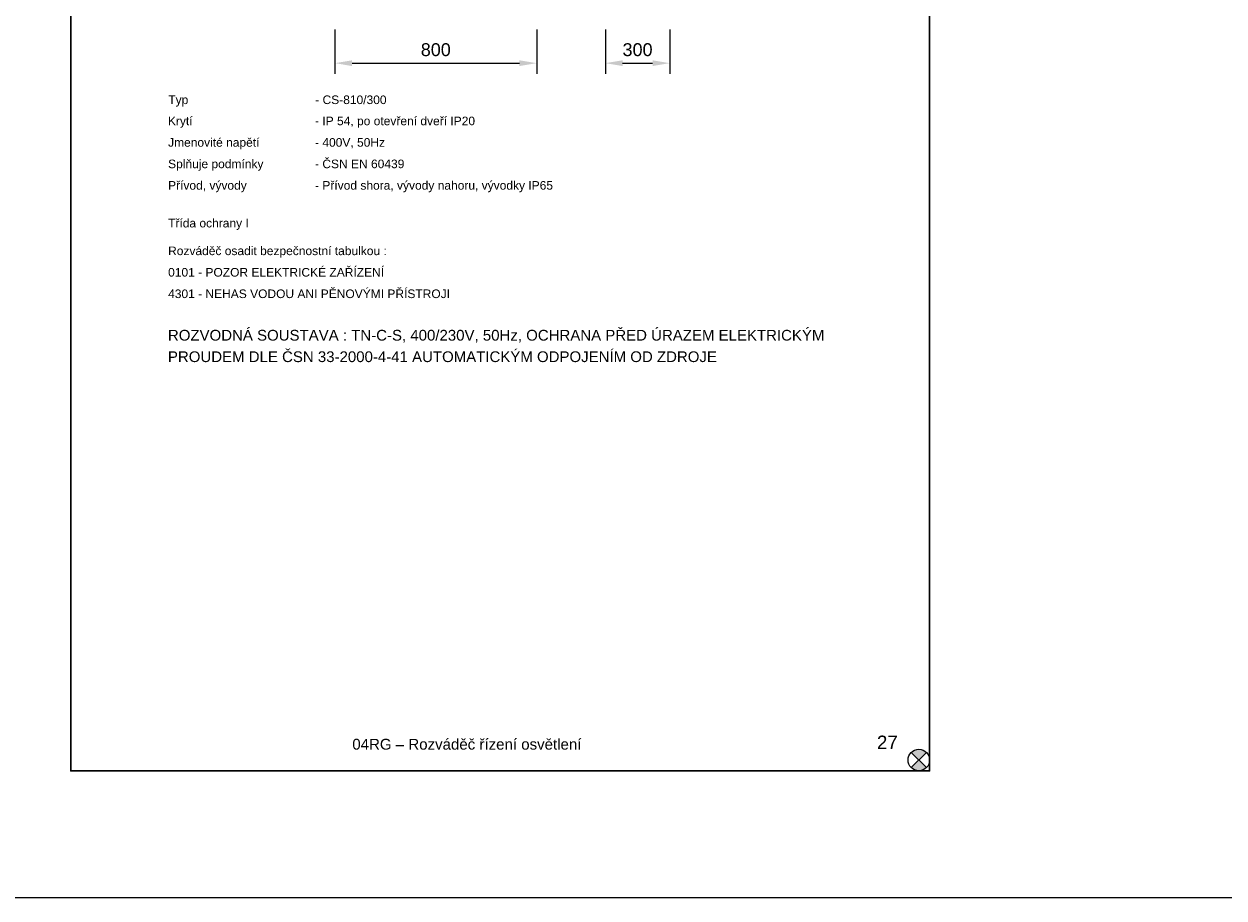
# Model space of a CAD drawing. Extents: x -74 to 5858, y 2827 to 3927.
# Tile 34 of 35: x 4460 to 5159, y 2827 to 3336. Entities that reach past the tile are written whole.
import ezdxf

# ---------------------------------------------------------------- set-up
doc = ezdxf.new("R2010")
doc.units = 0
doc.header["$MEASUREMENT"] = 0
for name, color, linetype in [('__Bílá', 7, 'CONTINUOUS'), ('__Zelená', 3, 'CONTINUOUS'), ('OBRYSY', 7, 'CONTINUOUS'), ('RAZITKO', 7, 'CONTINUOUS')]:
    doc.layers.add(name, color=color, linetype=linetype)
doc.layers.add('MP2000N', color=7, linetype='CONTINUOUS', plot=False)
doc.styles.add('Arial', font='arial.ttf')

# ---------------------------------------------------------------- blocks, each defined once
blk = doc.blocks.new('PVLK_TERČ_RAZÍTKA')
at = {"layer": 'MP2000N', "lineweight": 0}
h = blk.add_hatch(color=6, dxfattribs=at)
h.dxf.hatch_style = 1
h.paths.add_polyline_path([(0, 0), (88, -88, 0.198912), (125, 0, 0.198912), (88, 88)])
h.paths.add_polyline_path([(-88, 88, 0.198912), (-125, 0, 0.198912), (-88, -88), (0, 0)])
at = {"layer": 'MP2000N', "color": 6, "lineweight": 0}
for p, q in [((-88, -88), (88, 88)), ((88, -88), (-88, 88))]:
    blk.add_line(p, q, dxfattribs=at)
blk.add_circle((0, 0), 125, dxfattribs=at)

msp = doc.modelspace()

# ---------------------------------------------------------------- linework, layer by layer
at = {"layer": '__Bílá'}
for p, q in [((4641.35, 3332.55), (4641.35, 3306.64)), ((4758.85, 3332.55), (4758.85, 3306.64)), ((4798.85, 3332.55), (4798.85, 3306.64)), ((4836.35, 3332.55), (4836.35, 3306.64)), ((4651.35, 3312.89), (4748.85, 3312.89)), ((4808.85, 3312.89), (4826.35, 3312.89))]:
    msp.add_line(p, q, dxfattribs=at)
for points in [[(4651.35, 3314.55), (4651.35, 3311.22), (4641.35, 3312.89)], [(4748.85, 3314.55), (4748.85, 3311.22), (4758.85, 3312.89)], [(4808.85, 3314.55), (4808.85, 3311.22), (4798.85, 3312.89)], [(4826.35, 3314.55), (4826.35, 3311.22), (4836.35, 3312.89)]]:
    msp.add_solid(points, dxfattribs=at)
at = {"layer": '__Zelená'}
msp.add_lwpolyline([(-74.24, 3927.04), (5857.85, 3927.04), (5857.85, 2827.04), (-74.24, 2827.04)], close=True, dxfattribs=at)
at = {"layer": 'MP2000N', "color": 6, "linetype": 'Continuous'}
for p, q in [((4487.64, 3588.59), (4487.64, 2901.09)), ((4487.64, 3588.59), (4487.64, 2901.09)), ((4987.64, 2901.09), (4987.64, 3588.59)), ((4987.64, 2901.09), (4987.64, 3588.59)), ((4487.64, 2901.09), (4987.64, 2901.09)), ((4487.64, 2901.09), (4987.64, 2901.09)), ((4487.64, 2901.09), (4987.64, 2901.09)), ((4487.64, 2901.09), (4987.64, 2901.09))]:
    msp.add_line(p, q, dxfattribs=at)
msp.add_lwpolyline([(4487.64, 3588.59), (4987.64, 3588.59), (4987.64, 2901.09), (4487.64, 2901.09)], close=True, dxfattribs=at)
at = {"layer": 'OBRYSY', "color": 2, "linetype": 'Continuous'}
msp.add_point((4987.64, 2901.09), dxfattribs=at)
msp.add_point((4987.64, 2901.09), dxfattribs=at)
msp.add_point((4987.64, 2901.09), dxfattribs=at)
msp.add_point((4987.64, 2901.09), dxfattribs=at)
msp.add_point((4987.64, 2901.09), dxfattribs=at)
msp.add_point((4987.64, 2901.09), dxfattribs=at)
msp.add_point((4987.64, 2901.09), dxfattribs=at)
msp.add_point((4987.64, 2901.09), dxfattribs=at)
msp.add_point((4987.64, 2901.09), dxfattribs=at)
msp.add_point((4987.64, 2901.09), dxfattribs=at)
msp.add_point((4987.64, 2901.09), dxfattribs=at)
msp.add_point((4987.64, 2901.09), dxfattribs=at)
msp.add_point((4987.64, 2901.09), dxfattribs=at)
msp.add_point((4987.64, 2901.09), dxfattribs=at)
msp.add_point((4987.64, 2901.09), dxfattribs=at)
msp.add_point((4987.64, 2901.09), dxfattribs=at)
msp.add_point((4987.64, 2901.09), dxfattribs=at)
msp.add_point((4987.64, 2901.09), dxfattribs=at)
msp.add_point((4987.64, 2901.09), dxfattribs=at)
msp.add_point((4987.64, 2901.09), dxfattribs=at)
msp.add_point((4987.64, 2901.09), dxfattribs=at)
msp.add_point((4987.64, 2901.09), dxfattribs=at)
msp.add_point((4987.64, 2901.09), dxfattribs=at)
msp.add_point((4987.64, 2901.09), dxfattribs=at)
msp.add_point((4987.64, 2901.09), dxfattribs=at)
msp.add_point((4987.64, 2901.09), dxfattribs=at)
msp.add_point((4987.64, 2901.09), dxfattribs=at)
msp.add_point((4987.64, 2901.09), dxfattribs=at)
msp.add_point((4987.64, 2901.09), dxfattribs=at)
msp.add_point((4987.64, 2901.09), dxfattribs=at)
msp.add_point((4987.64, 2901.09), dxfattribs=at)
msp.add_point((4987.64, 2901.09), dxfattribs=at)
msp.add_point((4987.64, 2901.09), dxfattribs=at)
msp.add_point((4987.64, 2901.09), dxfattribs=at)
msp.add_point((4987.64, 2901.09), dxfattribs=at)
msp.add_point((4987.64, 2901.09), dxfattribs=at)
msp.add_point((4987.64, 2901.09), dxfattribs=at)
msp.add_point((4987.64, 2901.09), dxfattribs=at)
msp.add_point((4987.64, 2901.09), dxfattribs=at)
msp.add_point((4987.64, 2901.09), dxfattribs=at)
msp.add_point((4987.64, 2901.09), dxfattribs=at)
msp.add_point((4987.64, 2901.09), dxfattribs=at)
msp.add_point((4987.64, 2901.09), dxfattribs=at)
msp.add_point((4987.64, 2901.09), dxfattribs=at)
msp.add_point((4987.64, 2901.09), dxfattribs=at)
msp.add_point((4987.64, 2901.09), dxfattribs=at)
msp.add_point((4987.64, 2901.09), dxfattribs=at)
msp.add_point((4987.64, 2901.09), dxfattribs=at)
msp.add_point((4987.64, 2901.09), dxfattribs=at)
msp.add_point((4987.64, 2901.09), dxfattribs=at)
at = {"layer": 'RAZITKO', "color": 2, "linetype": 'Continuous'}
msp.add_point((4487.64, 2901.09), dxfattribs=at)
msp.add_point((4487.64, 2901.09), dxfattribs=at)
msp.add_point((4487.64, 2901.09), dxfattribs=at)
msp.add_point((4487.64, 2901.09), dxfattribs=at)
msp.add_point((4487.64, 2901.09), dxfattribs=at)
msp.add_point((4487.64, 2901.09), dxfattribs=at)

# ---------------------------------------------------------------- block references
at = {"layer": 'MP2000N', "color": 6, "xscale": 0.05, "yscale": 0.05, "zscale": 0.05, "rotation": 90}
msp.add_blockref('PVLK_TERČ_RAZÍTKA', (4981.39, 2907.34), dxfattribs=at)

# ---------------------------------------------------------------- texts
at = {"layer": '__Bílá', "style": 'Arial'}
for s, height, p in [('Typ', 5, (4544.35, 3289.09)), ('- CS-810/300', 5, (4629.9, 3289.09)), ('Krytí', 5, (4544.13, 3276.77)), ('- IP 54, po otevření dveří IP20', 5, (4629.79, 3276.77)), ('Jmenovité napětí', 5, (4544.24, 3264.27)), ('- 400V, 50Hz', 5, (4629.79, 3264.27)), ('Splňuje podmínky', 5, (4544.24, 3251.77)), ('- ČSN EN 60439', 5, (4629.79, 3251.77)), ('Přívod, vývody', 5, (4544.24, 3239.27)), ('- Přívod shora, vývody nahoru, vývodky IP65', 5, (4629.79, 3239.27)), ('Třída ochrany I', 5, (4544.24, 3217.3)), ('Rozváděč osadit bezpečnostní tabulkou :', 5, (4544.24, 3201.18)), ('0101 - POZOR ELEKTRICKÉ ZAŘÍZENÍ', 5, (4544.24, 3188.68)), ('4301 - NEHAS VODOU ANI PĚNOVÝMI PŘÍSTROJI', 5, (4544.24, 3176.18)), ('ROZVODNÁ SOUSTAVA : TN-C-S, 400/230V, 50Hz, OCHRANA PŘED ÚRAZEM ELEKTRICKÝM', 6.25, (4544.13, 3151.43)), ('PROUDEM DLE ČSN 33-2000-4-41 AUTOMATICKÝM ODPOJENÍM OD ZDROJE', 6.25, (4544.13, 3138.93)), ('04RG – Rozváděč řízení osvětlení', 6.272, (4651.49, 2913.38)), ('27', 7.84, (4956.96, 2913.69))]:
    msp.add_text(s, height=height, dxfattribs=at).set_placement(p)
at = {"layer": '__Bílá', "char_height": 7.5, "attachment_point": 5, "style": 'Arial'}
for s, insert in [('\\A1;800', (4700.1, 3320.7)), ('\\A1;300', (4817.6, 3320.7))]:
    msp.add_mtext(s, dxfattribs=dict(at, insert=insert))

doc.saveas('drawing.dxf')
